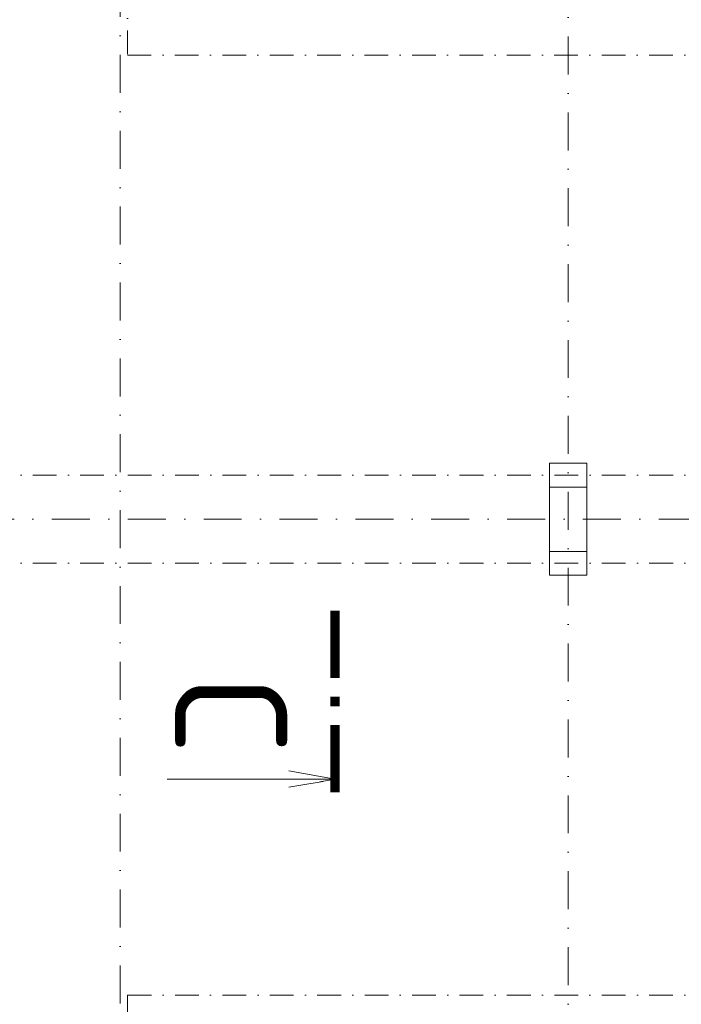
# Model space of a CAD drawing. Header units: millimetres. Extents: x -916886 to 3713765, y -2985421 to 1675785.
# Tile 53 of 256: x 826717 to 835578, y 56885 to 70069. Entities that reach past the tile are written whole.
import ezdxf
from ezdxf import colors
from ezdxf.entities.mleader import LeaderData, LeaderLine
from ezdxf.enums import TextEntityAlignment as Align
from ezdxf.math import Vec2, Vec3

# ---------------------------------------------------------------- set-up
doc = ezdxf.new("R2010")
doc.units = ezdxf.units.MM
doc.linetypes.add('DASHDOT', pattern=[25.4, 12.7, -6.35, 0, -6.35])
doc.linetypes.add('ČERCHOVANÁ', pattern=[25.4, 12.7, -6.35, 0, -6.35])
doc.layers.add('A99_N_kce-pohl', color=1, linetype='Continuous', lineweight=9)
doc.layers.add('A99_N_txt-popis-50 @ 200', color=240, linetype='Continuous', lineweight=9)
doc.styles.add('A99_popis', font='isocpeur.ttf')

# ---------------------------------------------------------------- blocks, each defined once
blk = doc.blocks.new('*U147')
at = {"color": 0, "linetype": 'ByBlock'}
blk.add_line((232.144, 0.002), (232.145, -11.248), dxfattribs=at)
at = {"color": 0, "linetype": 'ByBlock', "const_width": 0.63}
for points in [[(225.375, 0.002), (220.875, 0.002)], [(227.265, 0.002), (226.635, 0.002)], [(233.025, 0.002), (228.525, 0.002)]]:
    blk.add_lwpolyline(points, dxfattribs=at)
at = {"color": 0, "linetype": 'ByBlock'}
blk.add_lwpolyline([(232.691, -3.1), (232.144, 0.002), (231.597, -3.1)], dxfattribs=at)
at = {"color": 0, "linetype": 'ByBlock', "style": 'A99_popis'}
blk.add_attdef('OZNŘ_1K', (-9.632, -10.73), '', height=5, dxfattribs=at)
at = {"color": 0, "linetype": 'ByBlock', "style": 'A99_popis', "flags": 12}
blk.add_attdef('OZNŘ_2K', text='', height=5, dxfattribs=at).set_placement((230.507, -10.728), align=Align.RIGHT)

msp = doc.modelspace()

# ---------------------------------------------------------------- linework, layer by layer
at = {"layer": 'A99_N_kce-pohl', "color": 7, "linetype": 'ČERCHOVANÁ', "ltscale": 25}
msp.add_line((828162.5, 75005.3), (828162.5, 69595), dxfattribs=at)
at = {"layer": 'A99_N_kce-pohl', "color": 7, "linetype": 'DASHDOT', "ltscale": 25}
for p, q in [((821812.5, 63970), (954862.5, 63970)), ((821812.5, 62790), (966862.5, 62790))]:
    msp.add_line(p, q, dxfattribs=at)
at = {"layer": 'A99_N_kce-pohl', "color": 7, "linetype": 'DASHDOT', "ltscale": 40}
msp.add_line((966862.5, 63380), (820042.5, 63380), dxfattribs=at)
at = {"layer": 'A99_N_kce-pohl', "color": 7, "linetype": 'ČERCHOVANÁ', "lineweight": 9, "ltscale": 25}
msp.add_lwpolyline([(948512.5, 69594.7), (828162.5, 69594.7)], dxfattribs=at)
at = {"layer": 'A99_N_kce-pohl', "color": 7, "linetype": 'Continuous', "ltscale": 2}
msp.add_lwpolyline([(834312.5, 62630), (833812.5, 62630), (833812.5, 64130), (834312.5, 64130)], close=True, dxfattribs=at)
msp.add_lwpolyline([(834312.5, 62630), (833812.5, 62630), (833812.5, 64130), (834312.5, 64130)], close=True, dxfattribs=at)
at = {"layer": 'A99_N_kce-pohl', "color": 7, "linetype": 'Continuous', "lineweight": 20, "ltscale": 2}
for points in [[(833812.5, 64130), (834312.5, 64130), (834312.5, 63810), (833812.5, 63810)], [(833812.5, 62950), (834312.5, 62950), (834312.5, 62630), (833812.5, 62630)]]:
    msp.add_lwpolyline(points, close=True, dxfattribs=at)

# ---------------------------------------------------------------- leaders
at = {"layer": 'A99_N_txt-popis-50 @ 200', "lineweight": 9}
ml = msp.add_multileader_mtext('Standard', dxfattribs=at)
ml.set_content('\\A1;{\\C256;demontáž pásových střešních světlíků}', color=1, style='A99_popis')
ml.set_leader_properties(color=256, linetype='ByLayer', lineweight=-1)
ml.build(insert=Vec2(0, 0))
ml.multileader.update_dxf_attribs({"dogleg_length": 3.23, "arrow_head_size": 200, "scale": 200})
ctx = ml.context
ctx.base_point, ctx.scale, ctx.char_height, ctx.arrow_head_size, ctx.landing_gap_size, ctx.plane_origin = Vec3(331775, 59605), 200, 400, 200, 250, Vec3(337745, 55109)
notes = []
notes.append((ctx, [(0, (1, 1, 0), (331130, 59605), (1, 0), 645, [(0, [(331130, 57005.3)], 0, [])])]))
ctx.mtext.insert, ctx.mtext.width, ctx.mtext.flow_direction = Vec3(332025, 59865), 9848.317, 5
ctx.mtext.has_bg_fill, ctx.mtext.bg_color, ctx.mtext.bg_scale_factor, ctx.mtext.bg_transparency, ctx.mtext.use_window_bg_color = 1, -1073741824, 1, 0, 1
for ctx, leaders in notes:
    for number, flags, end, landing, length, lines in leaders:
        leader = LeaderData()
        leader.index, (leader.has_last_leader_line, leader.has_dogleg_vector, leader.attachment_direction) = number, flags
        leader.last_leader_point, leader.dogleg_vector, leader.dogleg_length = Vec3(end), Vec3(landing), length
        for number, points, colour, breaks in lines:
            line = LeaderLine()
            line.index, line.vertices, line.color, line.breaks = number, Vec3.list(points), colors.encode_raw_color(colour), breaks
            leader.lines.append(line)
        ctx.leaders.append(leader)

# ---------------------------------------------------------------- next in the draw order: linework, layer by layer
at = {"layer": 'A99_N_kce-pohl', "color": 7, "linetype": 'DASHDOT', "ltscale": 40}
msp.add_line((834062.5, 139955), (834062.5, 22692.5), dxfattribs=at)
at = {"layer": 'A99_N_kce-pohl', "color": 7, "linetype": 'ČERCHOVANÁ', "lineweight": 9, "ltscale": 25}
for q in [(960512.5, 57005.3), (828162.5, 51595)]:
    msp.add_line((828162.5, 57005.3), q, dxfattribs=at)
at = {"layer": 'A99_N_kce-pohl', "color": 7, "linetype": 'DASHDOT', "ltscale": 40}
msp.add_lwpolyline([(828062.5, -5085), (828062.5, 105200)], dxfattribs=at)

# ---------------------------------------------------------------- next in the draw order: block references
at = {"layer": 'A99_N_kce-pohl', "color": 7}
ref = msp.add_blockref('*U147', (830940.9, 106330), dxfattribs=dict(at, xscale=200, yscale=200, zscale=200, rotation=270.0000000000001))
ref.add_attrib('OZNŘ_2K', 'C', dxfattribs={"layer": '0', "color": 0, "linetype": 'ByBlock', "height": 1500, "rotation": 270, "style": 'A99_popis', "flags": 12}).set_placement((828795.3, 60228.5), align=Align.RIGHT)

doc.saveas('drawing.dxf')
